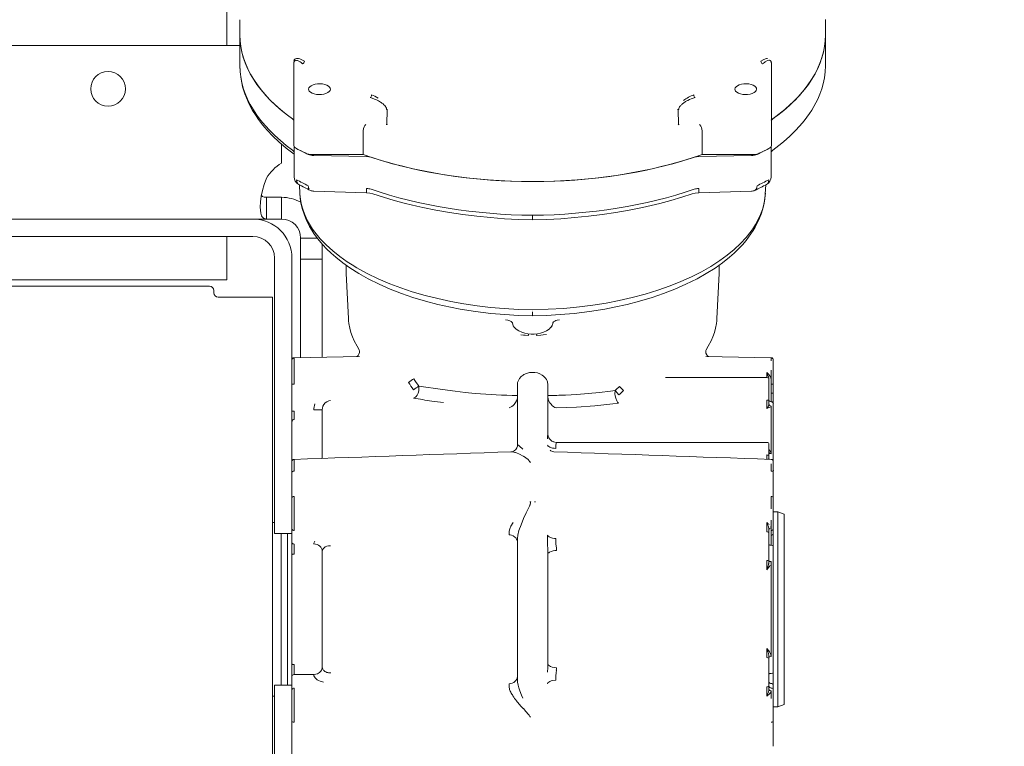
# Model space of a CAD drawing. Header units: centimetres. Extents: x -396 to 14490, y -515 to 1122.
# Tile 35 of 73: x 525 to 547, y 7 to 24. Entities that reach past the tile are written whole.
import ezdxf

# ---------------------------------------------------------------- set-up
doc = ezdxf.new("R2010")
doc.units = ezdxf.units.CM
doc.header["$MEASUREMENT"] = 0
doc.layers.add('00 - nowa technologia myjni_Nr_pióra__246', color=7, linetype='Continuous', lineweight=20, true_color=0x1db3b3)
doc.layers.add('299-A Wymiary Opisy', color=7, linetype='Continuous')
doc.layers.add('299-A Wymiary Opisy_Nr_pióra__11', color=7, linetype='Continuous', lineweight=0)
doc.layers.add('420-K Ściany_Nr_pióra__93', color=9, linetype='Continuous', lineweight=20)
doc.styles.add('STYL_AUTOMATYCZNY_1', font='arial.ttf')
doc.dimstyles.new('STYL_AUTOMATYCZNY__2', dxfattribs={"dimtxt": 13, "dimasz": 7.6, "dimexe": 0.18, "dimexo": 0.0625, "dimgap": 0, "dimtad": 1, "dimdec": 0, "dimzin": 0, "dimdsep": 46, "dimtxsty": 'STYL_AUTOMATYCZNY_1', "dimblk": 'ARROWHEAD_2', "dimblk1": 'ARROWHEAD_2', "dimblk2": 'ARROWHEAD_2', "dimcen": 0.09, "dimclrd": 7, "dimclre": 7, "dimclrt": 7, "dimadec": 0, "dimazin": 0, "dimtfac": 1, "dimtdec": 4, "dimtmove": 0, "dimatfit": 3, "dimfxl": 0, "dimtolj": 1, "dimtzin": 0, "dimarcsym": 0})

# ---------------------------------------------------------------- blocks, each defined once
blk = doc.blocks.new('*D97')
at = {"layer": '299-A Wymiary Opisy_Nr_pióra__11', "color": 7, "linetype": 'Continuous', "lineweight": 0}
for p, q in [((596.106, 544.458), (596.106, 549.348)), ((601.106, 541.571), (591.106, 547.344)), ((603.606, 544.458), (588.606, 544.458)), ((596.106, 0), (596.106, 544.458)), ((591.106, 2.887), (601.106, -2.887)), ((603.606, 0), (588.606, 0)), ((596.106, -4.89), (596.106, 0))]:
    blk.add_line(p, q, dxfattribs=at)
at = {"layer": '299-A Wymiary Opisy_Nr_pióra__11', "color": 7, "lineweight": 0, "insert": (593.506, 257.356), "char_height": 13, "attachment_point": 7, "rotation": 90, "style": 'STYL_AUTOMATYCZNY_1'}
blk.add_mtext('\\A1;{\\pql;\\fArial|b0|i0|c238|p0;\\W1.000000;544}', dxfattribs=at)
blk = doc.blocks.new('ARROWHEAD_2')
at = {"color": 0, "linetype": 'Continuous', "lineweight": 0}
for p, q in [((-0.3781, -0.655), (0.3781, 0.655)), ((0, 0), (-1, 0))]:
    blk.add_line(p, q, dxfattribs=at)

msp = doc.modelspace()

# ---------------------------------------------------------------- hatches: boundary and pattern name
at = {"layer": '420-K Ściany_Nr_pióra__93', "linetype": 'Continuous', "lineweight": 20}
h = msp.add_hatch(dxfattribs=at)
h.set_pattern_fill('Siatka_50x100_0001', color=9, style=0, pattern_type=2)
h.set_pattern_definition([(0, (0, 0), (0, 100), []), (90, (0, 0), (-50, 0), [])])
h.paths.add_polyline_path([(621.763, 503.715), (621.763, 4.594), (503.379, 4.594), (503.379, 414.8), (151.539, 414.8), (151.539, 4.594), (62.029, 4.594), (62.029, 455.012)])

# ---------------------------------------------------------------- linework, layer by layer
at = {"layer": '00 - nowa technologia myjni_Nr_pióra__246', "color": 132, "linetype": 'Continuous', "lineweight": 20, "true_color": 0x1db3b3}
for p, q in [((529.379, 23), (529.379, 26.975)), ((529.379, 24), (529.379, 23)), ((529.679, 23.238), (529.679, 23.596)), ((543.179, 23.239), (543.179, 23.597)), ((529.679, 22.533), (529.679, 23.238)), ((543.179, 23.238), (543.179, 23.239)), ((543.179, 22.533), (543.179, 23.238)), ((504.719, 23), (529.639, 23)), ((529.644, 23), (529.679, 23)), ((530.926, 22.594), (530.926, 22.6)), ((530.926, 22.6), (530.926, 22.594)), ((530.926, 22.594), (530.926, 21.734)), ((541.933, 22.598), (541.933, 22.594)), ((541.933, 22.598), (541.933, 22.594)), ((541.933, 21.734), (541.933, 22.594)), ((530.925, 22.009), (530.925, 22.008)), ((541.933, 22.01), (541.933, 22.008)), ((541.933, 22.009), (541.933, 22.008)), ((530.926, 21.734), (530.926, 20.694)), ((541.933, 21.734), (541.933, 20.694)), ((533.074, 21.526), (533.064, 21.18)), ((533.086, 21.522), (533.074, 21.526)), ((539.784, 21.526), (539.772, 21.522)), ((539.794, 21.18), (539.784, 21.526)), ((539.798, 21.526), (539.784, 21.526)), ((533.05, 21.18), (533.064, 21.18)), ((533.064, 21.18), (533.076, 21.176)), ((533.076, 21.176), (533.076, 21.174)), ((539.782, 21.174), (539.794, 21.18)), ((540.275, 21.18), (540.282, 21.172)), ((532.521, 20.487), (532.521, 21.035)), ((540.337, 21.034), (540.337, 20.487)), ((530.639, 20.723), (530.639, 20.289)), ((530.929, 20.676), (530.929, 19.973)), ((541.929, 19.973), (541.929, 20.676)), ((531.34, 20.487), (532.521, 20.487)), ((531.385, 20.462), (532.599, 20.441)), ((541.473, 20.462), (540.259, 20.441)), ((540.337, 20.487), (541.518, 20.487)), ((541.929, 20.531), (541.929, 20.528)), ((531.064, 19.58), (531.053, 19.787)), ((541.794, 19.58), (541.805, 19.787)), ((531.386, 19.64), (532.6, 19.605)), ((540.258, 19.605), (541.472, 19.64)), ((530.639, 19.5), (530.29, 19.5)), ((530.29, 19), (530.29, 19.5)), ((530.639, 19), (530.639, 19.5)), ((536.429, 19.084), (536.429, 18.984)), ((529.979, 19), (504.379, 19)), ((529.984, 19), (530.29, 19)), ((530.639, 19), (530.29, 19)), ((529.979, 18.6), (504.379, 18.6)), ((505.979, 18.6), (528.379, 18.6)), ((529.379, 18.6), (528.379, 18.6)), ((529.379, 17.6), (529.379, 18.6)), ((531.079, 18.073), (531.079, 18.56)), ((531.079, 18.56), (531.465, 18.56)), ((531.579, 18.073), (531.579, 18.421)), ((530.479, 12.25), (530.479, 18.1)), ((530.879, 12.25), (530.879, 18.1)), ((531.079, 18.073), (531.079, 15.803)), ((531.079, 18.073), (531.579, 18.073)), ((531.579, 15.812), (531.579, 18.073)), ((532.13, 17.933), (532.13, 17.927)), ((532.13, 17.927), (532.13, 17.756)), ((532.13, 17.756), (532.13, 17.742)), ((532.13, 17.742), (532.13, 17.742)), ((532.183, 16.704), (532.13, 17.742)), ((540.676, 16.704), (540.728, 17.742)), ((540.728, 17.872), (540.728, 17.933)), ((540.728, 17.768), (540.728, 17.872)), ((540.728, 17.752), (540.728, 17.768)), ((540.728, 17.752), (540.728, 17.742)), ((528.379, 17.6), (505.979, 17.6)), ((528.379, 17.6), (529.379, 17.6)), ((505.379, 17.45), (528.979, 17.45)), ((529.079, 17.3), (529.079, 17.35)), ((529.179, 17.2), (529.689, 17.2)), ((530.429, 17.2), (529.689, 17.2)), ((530.429, 2.9), (530.429, 17.2)), ((536.427, 16.779), (536.428, 16.801)), ((536.428, 16.819), (536.428, 16.857)), ((536.428, 16.801), (536.428, 16.819)), ((536.003, 16.506), (536.006, 16.502)), ((536.006, 16.502), (536.003, 16.506)), ((536.336, 16.316), (536.335, 16.353)), ((536.522, 16.316), (536.523, 16.353)), ((536.852, 16.502), (536.855, 16.506)), ((530.879, 15.751), (530.879, 15.741)), ((530.879, 15.742), (530.879, 15.192)), ((530.928, 15.801), (532.438, 15.827)), ((532.404, 15.854), (532.405, 15.856)), ((541.93, 15.801), (540.42, 15.827)), ((540.454, 15.854), (540.453, 15.856)), ((541.979, 15.741), (541.979, 15.751)), ((541.979, 15.192), (541.979, 15.742)), ((541.979, 15.742), (541.979, 15.192)), ((541.829, 15.345), (539.491, 15.345)), ((541.879, 15.295), (541.879, 15.31)), ((541.879, 15.045), (541.879, 15.295)), ((530.927, 15.192), (530.879, 15.192)), ((530.879, 15.192), (530.879, 14.571)), ((536.079, 14.806), (536.079, 15.176)), ((536.779, 14.806), (536.779, 15.176)), ((538.33, 15.042), (538.419, 14.945)), ((538.431, 15.141), (538.525, 15.045)), ((541.879, 14.819), (541.879, 15.045)), ((541.929, 15.192), (541.979, 15.192)), ((541.929, 15.192), (541.929, 14.981)), ((541.979, 14.981), (541.979, 15.192)), ((541.979, 14.981), (541.979, 15.192)), ((536.079, 13.782), (536.079, 14.806)), ((536.779, 14.617), (536.779, 14.806)), ((541.831, 14.63), (541.829, 14.819)), ((541.879, 14.819), (541.829, 14.819)), ((541.879, 14.734), (541.879, 14.819)), ((541.879, 14.734), (541.879, 14.819)), ((541.929, 14.981), (541.979, 14.981)), ((541.929, 14.981), (541.929, 14.786)), ((541.979, 14.738), (541.979, 14.981)), ((541.979, 14.981), (541.979, 14.738)), ((530.879, 14.571), (530.927, 14.571)), ((530.879, 14.571), (530.879, 14.494)), ((531.579, 14.598), (531.385, 14.598)), ((531.579, 14.608), (531.579, 14.598)), ((531.579, 14.598), (531.579, 13.48)), ((536.779, 14.05), (536.779, 14.617)), ((541.872, 14.701), (541.871, 14.698)), ((541.879, 14.734), (541.879, 14.733)), ((541.929, 14.616), (541.929, 14.687)), ((541.979, 14.5), (541.979, 14.737)), ((541.979, 13.408), (541.979, 14.737)), ((530.879, 14.341), (530.879, 14.328)), ((530.879, 14.328), (530.879, 13.408)), ((536.779, 14.049), (536.779, 14.05)), ((536.779, 14.05), (536.779, 14.05)), ((536.779, 14.05), (536.779, 14.05)), ((541.829, 13.85), (536.979, 13.85)), ((535.936, 13.632), (535.938, 13.632)), ((536.079, 13.78), (536.079, 13.782)), ((536.919, 13.632), (536.92, 13.632)), ((541.879, 13.675), (541.879, 13.8)), ((541.879, 13.534), (541.879, 13.675)), ((541.879, 13.654), (541.879, 13.624)), ((530.879, 13.408), (530.879, 13.16)), ((530.927, 13.457), (530.928, 13.187)), ((541.879, 13.469), (541.878, 13.469)), ((541.879, 13.469), (541.879, 13.534)), ((541.879, 13.469), (541.879, 13.469)), ((541.931, 13.457), (541.931, 13.457)), ((541.979, 13.16), (541.979, 13.408)), ((541.979, 13.408), (541.979, 13.334)), ((541.979, 13.334), (541.979, 13.408)), ((541.979, 13.408), (541.979, 13.276)), ((541.93, 13.187), (541.93, 13.351)), ((541.979, 13.196), (541.979, 13.276)), ((541.979, 13.276), (541.979, 13.195)), ((541.979, 13.226), (541.979, 13.195)), ((541.979, 13.195), (541.979, 13.195)), ((541.979, 13.195), (541.979, 13.195)), ((541.979, 13.195), (541.979, 13.16)), ((541.979, 13.195), (541.979, 13.195)), ((541.979, 13.195), (541.979, 13.195)), ((530.879, 13.159), (530.879, 12.582)), ((530.879, 13.067), (530.879, 13.041)), ((530.879, 13.007), (530.879, 13.023)), ((541.979, 12.582), (541.979, 13.159)), ((541.979, 12.582), (541.979, 13)), ((530.879, 12.582), (530.879, 11.858)), ((541.931, 12.315), (541.93, 12.604)), ((541.979, 11.858), (541.979, 12.582)), ((541.979, 12.582), (541.979, 12.25)), ((536.369, 12.411), (536.366, 12.402)), ((530.479, 12.25), (530.479, 11.75)), ((530.879, 12.25), (530.879, 11.75)), ((542.079, 12.25), (541.979, 12.25)), ((542.079, 8.875), (542.079, 12.25)), ((542.229, 12.195), (542.079, 12.25)), ((542.229, 8.902), (542.229, 12.195)), ((530.429, 12), (530.479, 12)), ((530.879, 11.859), (530.879, 11.548)), ((541.831, 11.998), (541.842, 11.971)), ((541.879, 11.761), (541.879, 11.84)), ((541.879, 11.761), (541.879, 11.84)), ((541.929, 11.815), (541.929, 11.71)), ((541.979, 11.753), (541.979, 11.859)), ((530.879, 11.75), (530.479, 11.75)), ((530.629, 8.902), (530.629, 11.75)), ((530.779, 8.875), (530.779, 11.75)), ((535.886, 11.779), (535.885, 11.718)), ((536.079, 11.629), (536.079, 11.626)), ((536.079, 8.374), (536.079, 11.626)), ((541.879, 11.62), (541.879, 11.761)), ((541.879, 11.433), (541.879, 11.62)), ((541.929, 11.71), (541.929, 11.477)), ((541.979, 11.461), (541.979, 11.753)), ((541.979, 11.462), (541.979, 11.753)), ((530.879, 11.547), (530.879, 11.261)), ((541.879, 11.428), (541.879, 11.433)), ((541.879, 11.279), (541.879, 11.428)), ((541.979, 8.538), (541.979, 11.461)), ((530.879, 11.261), (530.879, 8.739)), ((531.579, 11.334), (531.579, 11.335)), ((531.579, 11.334), (531.579, 11.333)), ((531.579, 11.333), (531.579, 11.106)), ((536.779, 11.27), (536.779, 11.262)), ((536.779, 11.27), (536.779, 11.263)), ((536.779, 9.02), (536.779, 11.262)), ((541.879, 11.165), (541.879, 11.279)), ((541.879, 11.11), (541.879, 11.165)), ((531.579, 11.106), (531.579, 8.667)), ((541.844, 10.953), (541.831, 10.912)), ((541.852, 10.982), (541.844, 10.953)), ((541.872, 11.055), (541.871, 11.051)), ((541.879, 11.111), (541.879, 11.109)), ((541.879, 11.109), (541.879, 11.11)), ((541.929, 10.881), (541.929, 11.099)), ((541.931, 10.098), (541.929, 10.881)), ((530.629, 8.25), (530.629, 8.902)), ((530.779, 8.25), (530.779, 8.875)), ((536.779, 8.84), (536.779, 9.02)), ((541.868, 8.968), (541.869, 8.965)), ((541.879, 8.899), (541.879, 8.897)), ((541.879, 8.843), (541.879, 8.898)), ((542.079, 7.75), (542.079, 8.875)), ((542.229, 7.805), (542.229, 8.902)), ((530.879, 8.739), (530.879, 8.452)), ((530.879, 8.739), (530.879, 8.453)), ((531.579, 8.666), (531.579, 8.667)), ((531.579, 8.667), (531.579, 8.665)), ((531.579, 8.666), (531.579, 8.665)), ((536.779, 8.751), (536.779, 8.84)), ((536.779, 8.743), (536.779, 8.751)), ((536.979, 8.645), (536.979, 8.654)), ((541.879, 8.726), (541.879, 8.842)), ((541.879, 8.384), (541.879, 8.726)), ((530.879, 8.452), (530.879, 8.141)), ((530.927, 8.495), (531.385, 8.498)), ((541.979, 8.247), (541.979, 8.538)), ((541.979, 8.247), (541.979, 8.538)), ((530.479, 8.25), (530.479, 7.75)), ((530.879, 8.25), (530.479, 8.25)), ((530.879, 8.25), (530.879, 7.75)), ((535.885, 8.282), (535.886, 8.221)), ((536.079, 8.374), (536.079, 8.371)), ((536.079, 8.371), (536.079, 8.372)), ((541.879, 8.234), (541.879, 8.384)), ((541.879, 8.157), (541.879, 8.234)), ((541.979, 8.141), (541.979, 8.247)), ((530.429, 8), (530.479, 8)), ((530.879, 8.142), (530.879, 7.418)), ((541.879, 8.157), (541.879, 8.157)), ((541.979, 7.418), (541.979, 8.142)), ((530.479, 3.7), (530.479, 7.75)), ((530.879, 3.7), (530.879, 7.75)), ((541.979, 7.75), (541.979, 7.418)), ((542.079, 7.75), (541.979, 7.75)), ((542.229, 7.805), (542.079, 7.75)), ((530.879, 7.418), (530.879, 6.841)), ((541.979, 7), (541.979, 7.418)), ((541.979, 6.841), (541.979, 7.418)), ((530.879, 6.978), (530.879, 6.993)), ((530.879, 6.959), (530.879, 6.94))]:
    msp.add_line(p, q, dxfattribs=at)
for points in [[(530.922, 22.64), (530.932, 22.668), (530.947, 22.686), (530.964, 22.696), (530.985, 22.702), (531.008, 22.703), (531.033, 22.7), (531.062, 22.692), (531.093, 22.679), (531.166, 22.636)], [(541.692, 22.636), (541.757, 22.676), (541.818, 22.698), (541.841, 22.703)], [(530.929, 20.492), (530.748, 20.632), (530.574, 20.781), (530.437, 20.912), (530.306, 21.051), (530.203, 21.172), (530.107, 21.298), (530.038, 21.4), (529.973, 21.505), (529.919, 21.602), (529.87, 21.7), (529.83, 21.793), (529.793, 21.888), (529.743, 22.048), (529.722, 22.137), (529.705, 22.227), (529.684, 22.392), (529.679, 22.556)], [(531.126, 22.579), (531.141, 22.588), (531.154, 22.601), (531.163, 22.619), (531.166, 22.636)], [(541.733, 22.579), (541.717, 22.588), (541.704, 22.602), (541.695, 22.618), (541.692, 22.636)], [(541.81, 22.636), (541.851, 22.654), (541.876, 22.659), (541.888, 22.659), (541.904, 22.656)], [(541.904, 22.656), (541.916, 22.646), (541.926, 22.632), (541.932, 22.601), (541.933, 22.598)], [(541.965, 20.589), (542.174, 20.75), (542.272, 20.833), (542.365, 20.918), (542.482, 21.032), (542.59, 21.149), (542.69, 21.267), (542.81, 21.429), (542.864, 21.511), (542.914, 21.594), (542.96, 21.679), (543.002, 21.765), (543.052, 21.88), (543.094, 21.998), (543.128, 22.118), (543.156, 22.255), (543.173, 22.394), (543.179, 22.533)], [(531.265, 21.994), (531.271, 22.023), (531.291, 22.05), (531.323, 22.074), (531.365, 22.094), (531.415, 22.109), (531.471, 22.117), (531.529, 22.119), (531.586, 22.114), (531.639, 22.102), (531.686, 22.085), (531.723, 22.063), (531.749, 22.037), (531.761, 22.016), (531.765, 21.994)], [(541.093, 21.994), (541.1, 22.023), (541.12, 22.05), (541.152, 22.074), (541.194, 22.094), (541.244, 22.109), (541.299, 22.117), (541.357, 22.119), (541.414, 22.114), (541.468, 22.102), (541.514, 22.085), (541.552, 22.063), (541.578, 22.037), (541.589, 22.016), (541.593, 21.994)], [(531.765, 21.994), (531.758, 21.965), (531.738, 21.938), (531.706, 21.914), (531.664, 21.894), (531.614, 21.879), (531.558, 21.871), (531.501, 21.869), (531.443, 21.874), (531.39, 21.885), (531.344, 21.903), (531.306, 21.925), (531.28, 21.951), (531.268, 21.972), (531.265, 21.994)], [(532.685, 21.799), (532.696, 21.811), (532.705, 21.826), (532.711, 21.844), (532.714, 21.863)], [(540.173, 21.799), (540.162, 21.81), (540.153, 21.826), (540.147, 21.844), (540.144, 21.863)], [(541.593, 21.994), (541.587, 21.965), (541.567, 21.938), (541.535, 21.914), (541.493, 21.894), (541.443, 21.879), (541.387, 21.871), (541.329, 21.869), (541.272, 21.874), (541.219, 21.885), (541.173, 21.903), (541.135, 21.925), (541.109, 21.951), (541.097, 21.972), (541.093, 21.994)], [(533.047, 21.577), (533.057, 21.552), (533.06, 21.526)], [(539.798, 21.526), (539.799, 21.546), (539.807, 21.569)], [(532.521, 21.035), (532.527, 21.084), (532.544, 21.129), (532.563, 21.156), (532.585, 21.18)], [(530.926, 20.694), (530.929, 20.675), (530.94, 20.657), (530.958, 20.64), (530.981, 20.625)], [(530.893, 20.589), (530.911, 20.573), (530.923, 20.555), (530.929, 20.531)], [(541.518, 20.487), (541.558, 20.489), (541.596, 20.495), (541.628, 20.503), (541.656, 20.515)], [(541.929, 20.531), (541.933, 20.55), (541.942, 20.567), (541.965, 20.589)], [(530.15, 19.275), (530.155, 19.394), (530.172, 19.523), (530.2, 19.659), (530.238, 19.797), (530.29, 19.94)], [(530.985, 19.904), (530.989, 19.862), (531.004, 19.827), (531.018, 19.809), (531.035, 19.797)], [(531.255, 19.767), (531.258, 19.732), (531.264, 19.709), (531.274, 19.689)], [(541.603, 19.767), (541.6, 19.733), (541.591, 19.701), (541.582, 19.685), (541.57, 19.672), (541.553, 19.66)], [(541.873, 19.904), (541.868, 19.86), (541.854, 19.825)], [(530.29, 19.5), (530.241, 19.504), (530.203, 19.518), (530.175, 19.541)], [(536.427, 16.769), (536.107, 16.778), (535.787, 16.796), (535.468, 16.824), (535.114, 16.868), (534.761, 16.924), (534.539, 16.967), (534.247, 17.031), (533.957, 17.107), (533.67, 17.193), (533.405, 17.283), (533.144, 17.384), (532.888, 17.497), (532.635, 17.623), (532.423, 17.742), (532.217, 17.872), (532.05, 17.991), (531.89, 18.118), (531.782, 18.214), (531.679, 18.314), (531.591, 18.408), (531.507, 18.505), (531.446, 18.584), (531.388, 18.666), (531.336, 18.745), (531.288, 18.827), (531.218, 18.965), (531.159, 19.108), (531.118, 19.239), (531.088, 19.373), (531.072, 19.482), (531.063, 19.593)], [(536.429, 16.908), (536.1, 16.917), (535.774, 16.935), (535.454, 16.963), (535.147, 16.999), (534.844, 17.044), (534.544, 17.099), (534.246, 17.163), (533.949, 17.238), (533.654, 17.324), (533.39, 17.411), (533.135, 17.508), (532.87, 17.62), (532.617, 17.742), (532.379, 17.873), (532.265, 17.942), (532.154, 18.014), (531.982, 18.136), (531.82, 18.265), (531.67, 18.401), (531.534, 18.542), (531.469, 18.618), (531.409, 18.695), (531.356, 18.769), (531.307, 18.844), (531.24, 18.961), (531.182, 19.081), (531.136, 19.203), (531.101, 19.326), (531.076, 19.453), (531.064, 19.579)], [(532.599, 19.705), (532.599, 19.632), (532.6, 19.608), (532.6, 19.606)], [(532.6, 19.605), (532.678, 19.598), (532.748, 19.58)], [(532.748, 19.58), (532.991, 19.501), (533.24, 19.427), (533.495, 19.358), (533.756, 19.294), (533.898, 19.263), (534.201, 19.201), (534.51, 19.147), (534.823, 19.101), (535.14, 19.062), (535.46, 19.031), (535.782, 19.007), (536.105, 18.992), (536.429, 18.984)], [(541.795, 19.593), (541.786, 19.48), (541.769, 19.367), (541.739, 19.236), (541.699, 19.108), (541.64, 18.964), (541.562, 18.813), (541.515, 18.733), (541.463, 18.655), (541.351, 18.505), (541.266, 18.406), (541.176, 18.31), (541.074, 18.212), (540.968, 18.118), (540.805, 17.989), (540.636, 17.869), (540.433, 17.741), (540.223, 17.623), (539.964, 17.494), (539.708, 17.382), (539.447, 17.281), (539.182, 17.191), (538.895, 17.105), (538.605, 17.03), (538.312, 16.965), (538.093, 16.923), (537.739, 16.867), (537.383, 16.823), (537.065, 16.796), (536.746, 16.778), (536.427, 16.769)], [(541.794, 19.581), (541.783, 19.461), (541.761, 19.341), (541.728, 19.222), (541.685, 19.104), (541.631, 18.986), (541.567, 18.87), (541.52, 18.795), (541.468, 18.721), (541.353, 18.575), (541.222, 18.434), (541.076, 18.297), (540.916, 18.166), (540.745, 18.042), (540.538, 17.908), (540.319, 17.783), (540.089, 17.667), (539.85, 17.56), (539.603, 17.461), (539.317, 17.36), (539.025, 17.27), (538.726, 17.19), (538.423, 17.121), (538.122, 17.063), (537.817, 17.014), (537.509, 16.974), (537.151, 16.94), (536.79, 16.918), (536.429, 16.908)], [(536.429, 18.984), (536.753, 18.992), (537.077, 19.007), (537.398, 19.031), (537.718, 19.062), (538.035, 19.101), (538.348, 19.147), (538.657, 19.201), (538.96, 19.263), (539.361, 19.357), (539.617, 19.426), (539.867, 19.501), (540.11, 19.58)], [(540.11, 19.58), (540.18, 19.598), (540.258, 19.605)], [(530.29, 19), (530.266, 19.002), (530.244, 19.008), (530.225, 19.019), (530.208, 19.033), (530.193, 19.053), (530.181, 19.076), (530.162, 19.135), (530.153, 19.2), (530.15, 19.275)], [(532.43, 15.985), (532.38, 16.065), (532.314, 16.19), (532.273, 16.286), (532.238, 16.385), (532.213, 16.482), (532.193, 16.587), (532.185, 16.655), (532.183, 16.704)], [(535.806, 16.676), (535.857, 16.667), (535.905, 16.65), (535.934, 16.634), (535.958, 16.613), (535.964, 16.606)], [(535.964, 16.606), (535.969, 16.565), (535.98, 16.539), (536.003, 16.506)], [(537.052, 16.676), (536.994, 16.665), (536.966, 16.656), (536.94, 16.644), (536.914, 16.627), (536.895, 16.606)], [(540.428, 15.985), (540.479, 16.065), (540.544, 16.19), (540.585, 16.286), (540.62, 16.385), (540.645, 16.482), (540.665, 16.587), (540.673, 16.655), (540.676, 16.704)], [(536.852, 16.502), (536.809, 16.462), (536.746, 16.42), (536.68, 16.39), (536.608, 16.368), (536.539, 16.355), (536.466, 16.348), (536.392, 16.348), (536.319, 16.355), (536.247, 16.368), (536.178, 16.39), (536.108, 16.422), (536.049, 16.462), (536.006, 16.502)], [(536.157, 16.33), (536.218, 16.322), (536.258, 16.318), (536.336, 16.316)], [(536.522, 16.316), (536.622, 16.32), (536.674, 16.326), (536.747, 16.34)], [(532.404, 15.854), (532.423, 15.883), (532.436, 15.921), (532.438, 15.956), (532.432, 15.98), (532.43, 15.985)], [(540.428, 15.985), (540.422, 15.966), (540.42, 15.939), (540.425, 15.908), (540.442, 15.871), (540.454, 15.854)], [(530.928, 15.791), (530.928, 15.717), (530.927, 15.192)], [(536.429, 15.464), (536.359, 15.458), (536.29, 15.441), (536.227, 15.412), (536.209, 15.401)], [(536.65, 15.401), (536.596, 15.43), (536.538, 15.45), (536.477, 15.461), (536.429, 15.464)], [(541.829, 15.345), (541.829, 15.348), (541.831, 15.457)], [(541.831, 15.457), (541.872, 15.416), (541.891, 15.393), (541.912, 15.36)], [(536.209, 15.401), (536.164, 15.366), (536.128, 15.324), (536.101, 15.277), (536.084, 15.228), (536.079, 15.176)], [(536.761, 15.27), (536.746, 15.3), (536.727, 15.328), (536.705, 15.355), (536.679, 15.379), (536.65, 15.401)], [(541.879, 15.309), (541.878, 15.326), (541.864, 15.372)], [(541.924, 15.327), (541.929, 15.305), (541.929, 15.3)], [(533.685, 14.866), (533.726, 14.888), (533.747, 14.909), (533.765, 14.934), (533.789, 14.984), (533.803, 15.038), (533.808, 15.091), (533.802, 15.146)], [(533.802, 15.146), (534.351, 15.066), (534.644, 15.027), (534.872, 15.001), (535.105, 14.978)], [(537.189, 14.941), (537.451, 14.954), (537.709, 14.974), (537.969, 14.999), (538.223, 15.028), (538.33, 15.042)], [(538.412, 14.756), (538.388, 14.778), (538.367, 14.81), (538.344, 14.87), (538.332, 14.92), (538.327, 14.972), (538.33, 15.042)], [(531.772, 14.811), (531.727, 14.804), (531.685, 14.787), (531.647, 14.759), (531.617, 14.724), (531.595, 14.683), (531.582, 14.638), (531.579, 14.608)], [(536.079, 14.896), (536.077, 14.869), (536.071, 14.842), (536.057, 14.804), (536.037, 14.768), (536.004, 14.725), (535.977, 14.699), (535.947, 14.676)], [(536.779, 14.896), (536.784, 14.854), (536.797, 14.813), (536.827, 14.758), (536.868, 14.711)], [(536.972, 14.644), (537.208, 14.651), (537.438, 14.662), (537.866, 14.695), (538.28, 14.739), (538.412, 14.756)], [(541.907, 14.662), (541.863, 14.642), (541.831, 14.63)], [(541.879, 14.733), (541.882, 14.719), (541.889, 14.706), (541.9, 14.695), (541.915, 14.689), (541.929, 14.687)], [(530.927, 14.376), (530.913, 14.374), (530.899, 14.367), (530.888, 14.356), (530.881, 14.342), (530.879, 14.328)], [(536.77, 13.929), (536.774, 13.983), (536.779, 14.049)], [(535.936, 13.632), (535.969, 13.637), (536.006, 13.654), (536.041, 13.684), (536.066, 13.724), (536.078, 13.764), (536.079, 13.781)], [(536.079, 13.782), (536.08, 13.786), (536.08, 13.787), (536.083, 13.788), (536.086, 13.789), (536.093, 13.786), (536.109, 13.778), (536.13, 13.761), (536.201, 13.69)], [(536.965, 13.711), (536.928, 13.712), (536.891, 13.716), (536.844, 13.729), (536.823, 13.738), (536.802, 13.751), (536.788, 13.763), (536.77, 13.788)], [(536.919, 13.632), (536.889, 13.637), (536.85, 13.655), (536.832, 13.669)], [(541.879, 13.623), (541.882, 13.612), (541.889, 13.602), (541.9, 13.594), (541.914, 13.589), (541.929, 13.587)], [(541.881, 13.675), (541.899, 13.654), (541.92, 13.621)], [(536.055, 13.607), (536.127, 13.576), (536.214, 13.529)], [(536.215, 13.529), (536.275, 13.489), (536.324, 13.451), (536.349, 13.426), (536.359, 13.411)], [(541.92, 13.621), (541.928, 13.593), (541.929, 13.587)], [(530.928, 13.187), (530.91, 13.185), (530.893, 13.179), (530.882, 13.169), (530.879, 13.159)], [(541.93, 13.187), (541.952, 13.184), (541.97, 13.175), (541.978, 13.165), (541.979, 13.159)], [(530.928, 12.604), (530.91, 12.603), (530.893, 12.597), (530.882, 12.589), (530.879, 12.585), (530.879, 12.582)], [(541.93, 12.604), (541.948, 12.603), (541.965, 12.597), (541.976, 12.589), (541.979, 12.585), (541.979, 12.582)], [(536.346, 12.359), (536.283, 12.228), (536.221, 12.094)], [(536.221, 12.094), (536.161, 11.949), (536.114, 11.814)], [(530.927, 11.815), (530.912, 11.818), (530.899, 11.824), (530.884, 11.84), (530.879, 11.859)], [(535.98, 12.005), (535.929, 11.919), (535.9, 11.853), (535.894, 11.833), (535.886, 11.794), (535.886, 11.779)], [(536.114, 11.814), (536.088, 11.711), (536.079, 11.629)], [(541.865, 11.905), (541.876, 11.864), (541.879, 11.84)], [(541.879, 11.84), (541.881, 11.851), (541.888, 11.862), (541.903, 11.872), (541.929, 11.878)], [(541.919, 11.908), (541.928, 11.882), (541.929, 11.878)], [(541.929, 11.815), (541.944, 11.817), (541.958, 11.823), (541.97, 11.833), (541.977, 11.846), (541.979, 11.859)], [(535.885, 11.718), (535.913, 11.716), (535.941, 11.71), (535.984, 11.693), (536.021, 11.667), (536.042, 11.645), (536.059, 11.621), (536.07, 11.596), (536.077, 11.569), (536.079, 11.547)], [(536.77, 11.712), (536.77, 11.536), (536.777, 11.347), (536.779, 11.27)], [(536.77, 11.712), (536.788, 11.689), (536.811, 11.672), (536.838, 11.659), (536.886, 11.644), (536.935, 11.636), (536.965, 11.634)], [(541.829, 11.786), (541.848, 11.784), (541.865, 11.779), (541.874, 11.772), (541.877, 11.768), (541.879, 11.761)], [(541.929, 11.71), (541.944, 11.712), (541.959, 11.718), (541.97, 11.728), (541.977, 11.74), (541.979, 11.753)], [(530.927, 11.505), (530.913, 11.507), (530.899, 11.513), (530.888, 11.523), (530.881, 11.535), (530.879, 11.548)], [(531.772, 11.466), (531.726, 11.464), (531.682, 11.454), (531.645, 11.437), (531.613, 11.412), (531.598, 11.394), (531.587, 11.372), (531.579, 11.334)], [(536.779, 11.263), (536.781, 11.276), (536.789, 11.291), (536.8, 11.303), (536.817, 11.317), (536.859, 11.336), (536.901, 11.348), (536.944, 11.354), (536.979, 11.355)], [(536.966, 11.509), (536.976, 11.406), (536.979, 11.355)], [(541.929, 11.477), (541.896, 11.48), (541.884, 11.485), (541.881, 11.488), (541.88, 11.489), (541.879, 11.492)], [(541.929, 11.477), (541.964, 11.472), (541.976, 11.467), (541.979, 11.463), (541.979, 11.461)], [(530.927, 11.275), (530.895, 11.271), (530.884, 11.267), (530.881, 11.264), (530.88, 11.263), (530.879, 11.261)], [(541.906, 11.017), (541.89, 10.988), (541.87, 10.96), (541.831, 10.912)], [(541.879, 11.11), (541.881, 11.108), (541.888, 11.104), (541.899, 11.102), (541.929, 11.099)], [(541.831, 9.096), (541.872, 9.046), (541.891, 9.017), (541.908, 8.988), (541.92, 8.957)], [(541.879, 8.897), (541.88, 8.899), (541.881, 8.9), (541.885, 8.902), (541.895, 8.905), (541.929, 8.908)], [(541.92, 8.957), (541.924, 8.939), (541.929, 8.912), (541.929, 8.908)], [(530.927, 8.725), (530.893, 8.729), (530.882, 8.735), (530.879, 8.738), (530.879, 8.739)], [(531.577, 8.644), (531.562, 8.598), (531.549, 8.577), (531.513, 8.54), (531.466, 8.514), (531.427, 8.502), (531.385, 8.498)], [(536.772, 8.551), (536.777, 8.657), (536.779, 8.743)], [(536.979, 8.654), (536.922, 8.658), (536.879, 8.667), (536.838, 8.683), (536.817, 8.695), (536.798, 8.71), (536.787, 8.724), (536.78, 8.741), (536.779, 8.75)], [(531.608, 8.317), (531.53, 8.341), (531.494, 8.357), (531.464, 8.374), (531.437, 8.394), (531.416, 8.416), (531.4, 8.439), (531.388, 8.468), (531.385, 8.498)], [(536.963, 8.469), (536.968, 8.533), (536.976, 8.597)], [(541.879, 8.508), (541.88, 8.511), (541.882, 8.513), (541.887, 8.517), (541.906, 8.522), (541.929, 8.523)], [(541.929, 8.523), (541.962, 8.527), (541.974, 8.532), (541.977, 8.535), (541.978, 8.536), (541.979, 8.538)], [(530.927, 8.185), (530.913, 8.182), (530.899, 8.176), (530.888, 8.166), (530.881, 8.154), (530.879, 8.141)], [(536.079, 8.371), (536.084, 8.316), (536.096, 8.251), (536.113, 8.188), (536.135, 8.121), (536.174, 8.017), (536.201, 7.952)], [(536.964, 8.365), (536.89, 8.356), (536.859, 8.347), (536.829, 8.335), (536.802, 8.32), (536.783, 8.304), (536.769, 8.284)], [(541.879, 8.333), (541.881, 8.32), (541.889, 8.308), (541.9, 8.298), (541.914, 8.292), (541.929, 8.29)], [(541.879, 8.228), (541.881, 8.215), (541.888, 8.203), (541.9, 8.193), (541.914, 8.187), (541.929, 8.185)], [(541.929, 8.29), (541.944, 8.288), (541.958, 8.282), (541.97, 8.272), (541.977, 8.259), (541.979, 8.247)], [(541.915, 8.082), (541.896, 8.057), (541.88, 8.041), (541.831, 7.999)], [(541.879, 8.157), (541.877, 8.134), (541.864, 8.089)], [(541.879, 8.157), (541.882, 8.146), (541.889, 8.135), (541.9, 8.127), (541.914, 8.121), (541.929, 8.12)], [(536.215, 7.709), (536.276, 7.644), (536.337, 7.576), (536.35, 7.559), (536.359, 7.541)], [(530.928, 7.396), (530.906, 7.398), (530.888, 7.405), (530.882, 7.411), (530.88, 7.414), (530.879, 7.418)], [(541.93, 7.396), (541.952, 7.398), (541.97, 7.405), (541.976, 7.411), (541.978, 7.414), (541.979, 7.418)]]:
    msp.add_lwpolyline(points, dxfattribs=at)
msp.add_circle((526.639, 22), 0.4, dxfattribs=at)
for centre, radius, start, end in [((529.639, 22), 1, 87.7079, 90), ((530.909, 22.592), 0.0163, 4.9201, 57.0462), ((531.018, 22.598), 0.0925, 160.2864, 178.5763), ((530.979, 22.612), 0.0504, 134.2351, 160.5358), ((530.971, 22.619), 0.0401, 95.1378, 133.4019), ((530.976, 22.568), 0.0913, 72.338, 95.5182), ((530.943, 22.461), 0.204, 61.5699, 72.6039), ((530.859, 22.304), 0.382, 52.4521, 61.6812), ((530.748, 22.154), 0.568, 48.3921, 52.8114), ((542.099, 22.167), 0.551, 126.1341, 131.6626), ((542.002, 22.3), 0.387, 119.8979, 126.1997), ((541.949, 22.592), 0.0166, 123.1963, 172.9102), ((532.433, 20.911), 0.924, 71.1583, 74.1919), ((532.435, 21.083), 0.828, 58.6275, 70.3667), ((540.425, 21.078), 0.833, 109.6557, 128.2952), ((540.433, 20.885), 0.951, 105.8693, 116.7385), ((532.448, 20.938), 0.893, 57.9181, 71.4856), ((532.653, 21.261), 0.51, 50.1674, 58.1844), ((532.718, 21.339), 0.409, 42.5551, 50.1466), ((532.881, 21.486), 0.189, 28.6874, 43.0055), ((539.968, 21.492), 0.178, 141.9649, 154.4854), ((540.06, 21.421), 0.294, 128.6561, 142.1615), ((540.258, 21.189), 0.6, 122.3856, 129.5742), ((540.352, 21.041), 0.775, 116.5335, 122.3483), ((533.059, 21.432), 0.0938, 80.6793, 88.9546), ((539.808, 21.081), 0.099, 90.0041, 97.8232), ((540.142, 21.036), 0.195, 359.4814, 43.9878), ((531.15, 19.429), 1, 120.6977, 149.3023), ((531.129, 19.973), 0.2, 180.006, 241.9523), ((534.569, 26.65), 7.639, 242.0194, 244.2912), ((534.618, 26.54), 7.636, 242.0194, 244.29), ((538.24, 26.54), 7.636, 295.7088, 297.9795), ((538.289, 26.65), 7.639, 295.7088, 297.9806), ((541.729, 19.973), 0.2, 298.0179, 359.9749), ((531.392, 19.841), 0.201, 244.2061, 268.2966), ((532.588, 19.347), 0.358, 71.2712, 88.1655), ((540.271, 19.347), 0.358, 91.85, 108.7403), ((541.466, 19.841), 0.201, 271.6997, 295.7051), ((530.639, 18.56), 0.94, 61.6493, 90), ((529.979, 18.1), 0.9, 0, 90), ((530.639, 18.56), 0.44, 0, 90), ((529.979, 18.1), 0.5, 0, 90), ((528.979, 17.35), 0.1, 0, 90), ((529.179, 17.3), 0.1, 180, 270), ((536.347, 16.777), 0.0801, 354.1883, 1.3431), ((536.706, 16.634), 0.197, 319.403, 325.5098), ((530.929, 15.751), 0.05, 91.0043, 179.9947), ((530.929, 15.741), 0.05, 90.9461, 179.9426), ((532.316, 15.934), 0.119, 296.748, 319.0093), ((540.542, 15.934), 0.119, 220.9973, 243.3803), ((541.929, 15.751), 0.05, 0.0053, 88.9957), ((538.098, 15.731), 3.832, 359.9623, 0.8971), ((541.929, 15.741), 0.05, 0.1477, 88.9774), ((546.515, 17.238), 5.012, 200.8161, 201.8583), ((537.298, 15.471), 4.633, 359.0854, 0.4964), ((529.129, 21.835), 7.953, 303.8912, 304.9609), ((538.99, 18.885), 6.54, 213.9468, 215.791), ((539.104, 18.849), 6.467, 213.1025, 214.9259), ((536.529, 15.176), 0.25, 0.0436, 22.0939), ((541.829, 15.295), 0.05, 0, 90), ((541.791, 15.298), 0.136, 12.423, 27.1054), ((551.295, 15.256), 9.366, 179.1369, 179.7325), ((549, 15.219), 7.071, 179.3393, 180.2131), ((529.553, 20.812), 7.081, 305.6892, 306.866), ((535.25, 18.279), 4.469, 313.5812, 315.3953), ((535.298, 18.335), 4.608, 312.635, 314.4463), ((541.894, 67.962), 53.727, 261.211, 261.6612), ((537.676, 39.394), 24.849, 261.7329, 262.36), ((536.118, 26.084), 11.152, 264.7906, 269.8002), ((536.753, 25.659), 10.728, 270.1402, 272.3331), ((541.928, 14.836), 0.0494, 180.8075, 270.7738), ((541.93, 14.737), 0.0494, 0.8028, 90.7761), ((541.627, 14.464), 10.7, 179.4303, 180.4709), ((531.8, 14.599), 0.415, 160.6814, 180.1668), ((535.783, 14.916), 0.29, 290.7197, 304.3409), ((537.082, 14.929), 0.306, 225.5376, 248.8605), ((541.744, 14.713), 0.12, 316.0293, 325.7132), ((541.67, 14.766), 0.212, 325.2126, 329.6382), ((541.72, 14.744), 0.157, 327.3844, 338.1093), ((541.754, 14.739), 0.124, 334.5037, 340.7624), ((541.775, 14.739), 0.104, 338.4286, 357.5015), ((541.909, 14.692), 0.021, 318.8404, 345.4256), ((495.383, 14.146), 46.549, 0.1805, 0.5793), ((500.485, 14.258), 41.446, 359.6804, 0.0471), ((536.977, 14.05), 0.198, 179.9921, 186.2926), ((536.979, 14.05), 0.2, 180.0802, 269.993), ((536.959, 14.048), 0.18, 179.6916, 186.2711), ((536.979, 14.05), 0.2, 186.2397, 270.0246), ((536.963, 13.854), 0.0169, 333.6849, 346.7688), ((541.829, 13.8), 0.05, 0.0428, 89.9514), ((617.314, 13.468), 75.385, 179.57481, 179.90922), ((933.024, -11460.995), 11481.495, 91.981966, 92.006985), ((535.941, 13.522), 0.11, 92.5794, 98.9478), ((535.943, 13.439), 0.193, 80.3112, 91.3771), ((535.9, 13.2), 0.435, 69.1427, 80.0381), ((139.834, -11460.981), 11481.481, 87.99302, 88.018039), ((537.227, 13.762), 0.264, 168.0829, 178.2405), ((537.378, 13.755), 0.416, 177.865, 181.7939), ((537.577, 13.761), 0.614, 181.7868, 184.6678), ((537.137, 13.781), 0.172, 157.6037, 167.7726), ((530.929, 13.407), 0.0501, 92.0758, 179.3705), ((536.326, 13.392), 0.038, 359.0285, 28.7782), ((548.463, 13.608), 6.634, 180.426, 181.2751), ((541.843, 13.51), 0.0516, 281.9288, 294.5711), ((541.781, 13.669), 0.222, 292.0834, 295.9942), ((541.911, 13.469), 0.0315, 179.6144, 198.8195), ((541.929, 13.407), 0.05, 0.6435, 87.7158), ((536.363, 13.704), 0.312, 270.2266, 274.1648), ((720.874, 12.024), 189.947, 179.82493, 180.06287), ((535.47, 12.788), 0.975, 333.9298, 336.7368), ((536.36, 12.953), 0.472, 270.417, 273.0208), ((536.09, 12.519), 0.3, 338.9244, 345.7236), ((536.26, 12.481), 0.125, 343.41, 0.2271), ((536.497, 12.914), 0.433, 266.7838, 269.6224), ((539.024, 12.018), 2.907, 358.5667, 0.7265), ((506.059, 12.185), 35.772, 359.3606, 359.7), ((541.248, 11.269), 0.933, 47.2779, 51.3749), ((540.922, 11.603), 0.99, 17.7526, 21.781), ((544.803, 11.85), 2.875, 178.0856, 179.4395), ((538.078, 11.829), 3.851, 359.8008, 0.7283), ((537.737, 11.58), 0.774, 176.0578, 185.285), ((546.34, 11.395), 15.413, 179.5935, 180.4475), ((531.501, 11.504), 0.115, 143.9117, 179.3266), ((525.094, 10.884), 16.737, 0.0948, 0.8154), ((541.174, 11.199), 0.712, 342.2578, 346.2459), ((541.465, 11.139), 0.416, 344.7442, 347.7498), ((541.609, 11.117), 0.27, 346.6191, 358.1941), ((541.757, 11.112), 0.173, 346.2138, 355.9385), ((402.534, 10.02), 139.398, 359.82631, 0.03217), ((749.642, 8.646), 207.713, 179.7377, 179.9277), ((525.124, 9.123), 16.707, 359.1854, 359.9062), ((537.97, 7.868), 4.052, 16.7404, 17.6394), ((540.735, 8.686), 1.168, 13.9788, 17.3941), ((541.456, 8.863), 0.426, 8.8628, 13.9504), ((541.667, 8.895), 0.212, 0.4887, 8.9252), ((546.34, 8.605), 15.413, 179.5525, 180.4065), ((531.379, 8.675), 0.2, 350.8588, 359.9577), ((531.442, 8.666), 0.137, 350.5948, 359.7008), ((531.687, 8.667), 0.108, 180.5951, 205.6003), ((536.347, 8.666), 0.632, 353.7794, 358.1181), ((531.698, 8.673), 0.121, 205.627, 223.9351), ((531.712, 8.684), 0.138, 223.2554, 236.7581), ((531.74, 8.724), 0.188, 236.4008, 252.7527), ((531.753, 8.754), 0.22, 251.7835, 262.5169), ((531.764, 8.826), 0.292, 262.3658, 271.6739), ((537.704, 8.422), 0.743, 176.3836, 181.3418), ((537.603, 8.421), 0.642, 181.4526, 184.9914), ((720.633, 7.975), 189.706, 179.9368, 180.17504), ((536.091, 8.225), 0.205, 181.0972, 195.4576), ((581.952, 8.528), 40.124, 180.4544, 180.7546), ((536.301, 8.284), 0.424, 195.5937, 207.2393), ((536.73, 8.501), 0.904, 207.0409, 213.4225), ((537.271, 8.861), 1.555, 213.5081, 218.5111), ((541.03, 8.326), 0.865, 337.8304, 339.5873), ((540.572, 8.518), 1.362, 338.7119, 341.6133), ((541.84, 8.133), 0.0899, 336.5207, 351.1679), ((544.468, 8.141), 2.54, 180.4894, 181.8163), ((538.672, 7.976), 3.259, 359.4612, 1.4891), ((538.339, 9.721), 2.926, 218.6638, 223.4346), ((536.314, 7.52), 0.0494, 359.3371, 25.1867), ((536.362, 7.093), 0.427, 86.9029, 89.7854)]:
    msp.add_arc(centre, radius, start, end, dxfattribs=at)
for centre, major_axis, ratio, start_param, end_param in [((536.429, 23.239), (6.75, 0), 0.5, 3.141704, 3.759079), ((536.429, 23.239), (6.75, 0), 0.5, 3.141703, 3.750761), ((536.429, 23.239), (6.75, 0), 0.5, 5.665699, 6.283297), ((536.429, 23.239), (6.75, 0), 0.5, 5.674034, 6.283081), ((536.486, 22.467), (6.807, -0.088), 0.498036, 3.147904, 3.754539), ((530.729, 21.25), (-0.2, 0), 0.5, 3.328444, 3.74956), ((542.129, 21.25), (-0.2, 0), 0.5, 5.674634, 6.096351), ((541.733, 20.694), (0.2, 0), 0.5, 5.518452, 6.283185), ((536.429, 23.239), (7.55, 0), 0.5, 3.906326, 3.947656), ((531.129, 20.693), (0.2, 0), 0.5, 3.880998, 3.907017), ((536.429, 23.239), (7.55, 0), 0.5, 3.907017, 3.957376), ((531.34, 20.587), (0.2, 0), 0.5, 3.947656, 4.712389), ((531.392, 20.562), (0.2, 0), 0.5, 3.957376, 4.677482), ((536.429, 23.239), (6.75, 0), 0.5, 4.094902, 5.329875), ((532.592, 20.341), (-0.2, 0), 0.5, 4.128132, 4.677482), ((540.266, 20.341), (-0.2, 0), 0.5, 4.747296, 5.296054), ((541.466, 20.562), (-0.2, 0), 0.5, 1.605703, 2.32581), ((536.429, 23.239), (-7.55, 0), 0.5, 2.32581, 2.376168), ((536.429, 23.239), (7.55, 0), 0.5, 5.477122, 5.518452), ((541.729, 20.693), (0.2, 0), 0.5, 5.517761, 5.54378), ((536.429, 23.239), (6.75, 0), 0.5, 4.127523, 5.297273), ((536.438, 22.473), (6.765, -0.093), 0.500791, 4.134359, 4.717962), ((536.421, 22.472), (6.764, 0.094), 0.500723, 4.706666, 5.29037), ((540.252, 19.805), (0.006, -0.2), 0.02368, 6.283149, 7.329814), ((536.683, 16.572), (0.207, 0.062), 0.704979, 5.566268, 6.098539), ((541.829, 13.534), (0.05, 0), 0.5, 6.283185, 7.853982), ((531.379, 11.333), (0.2, 0), 0.866025, 0.01164, 1.53938), ((531.379, 11.333), (0.2, 0), 0.866025, 0.000001, 0.01164), ((541.829, 11.165), (0.05, 0), 0.866025, 4.712389, 6.283185), ((541.829, 8.842), (0.05, 0), 0.866025, 0, 1.570796), ((530.929, 8.452), (-0.05, 0), 0.866025, 4.743805, 6.283185), ((535.879, 8.455), (-0.2, 0), 0.866025, 1.602212, 3.131629), ((535.879, 8.455), (-0.2, 0), 0.866025, 3.131629, 3.141593), ((541.829, 8.234), (0.05, 0), 0.5, 4.712389, 6.283186), ((541.929, 8.141), (0.05, 0), 0.866025, 0, 1.570795)]:
    msp.add_ellipse(centre, major_axis=major_axis, ratio=ratio, start_param=start_param, end_param=end_param, dxfattribs=at)
msp.add_point((541.979, 13.195), dxfattribs=at)

# ---------------------------------------------------------------- dimensions: what is measured, and where the dimension line sits
at = {"layer": '299-A Wymiary Opisy', "color": 7, "linetype": 'Continuous', "lineweight": 0}
dim = msp.add_linear_dim(base=(596.106, 544.458), p1=(341.973, 0), p2=(615.229, 544.458), angle=90, dimstyle='STYL_AUTOMATYCZNY__2', dxfattribs=at)
dim.commit()
dim.dimension.update_dxf_attribs({"geometry": '*D97', "text_midpoint": (587.006, 272.196), "dimtype": 160, "text_rotation": 90})

doc.saveas('drawing.dxf')
